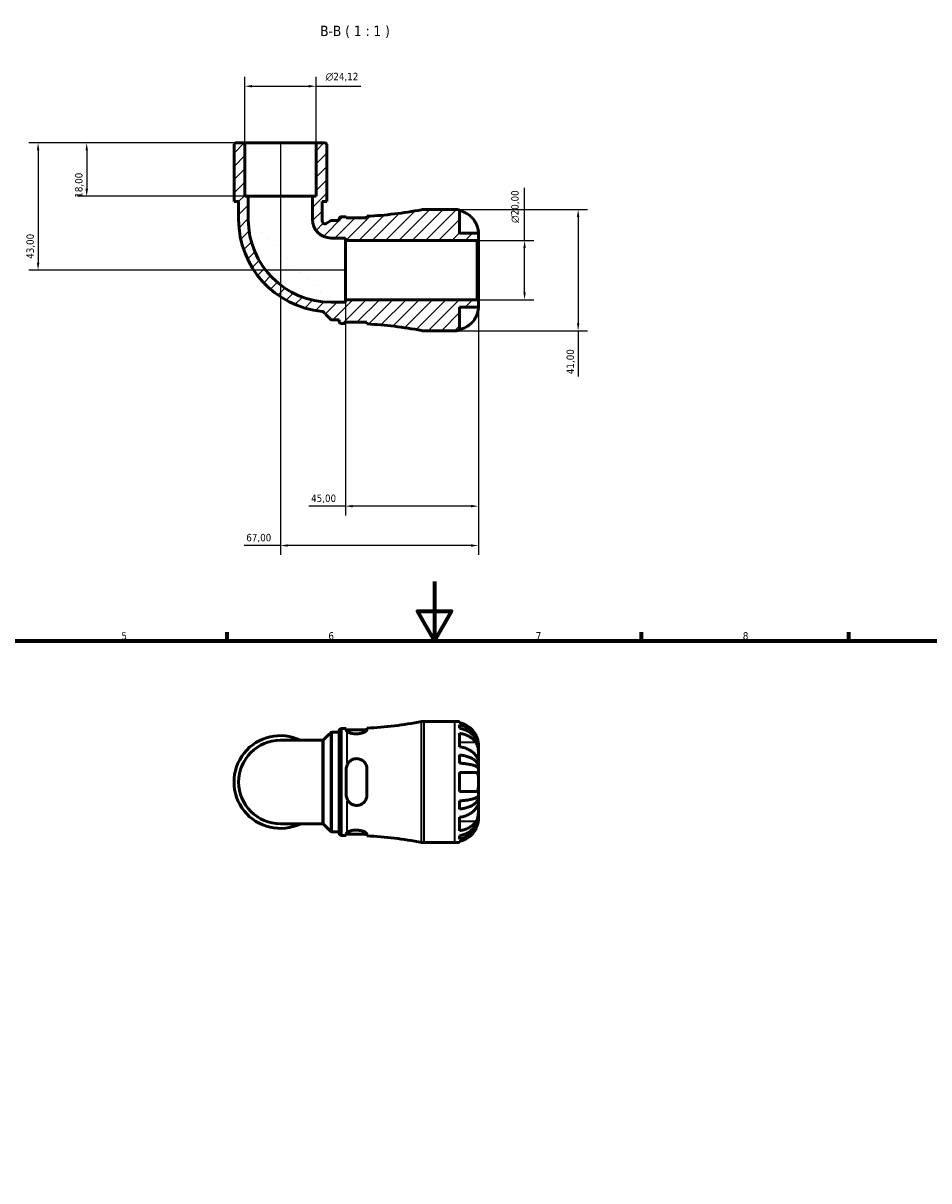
# Model space of a CAD drawing. Header units: millimetres. Extents: x 0 to 902, y 0 to 783.
# Tile 4 of 5: x 281 to 588, y 391 to 783. Entities that reach past the tile are written whole.
import ezdxf

# ---------------------------------------------------------------- set-up
doc = ezdxf.new("R2010")
doc.units = ezdxf.units.MM
for name, color, linetype, lineweight in [('Border (ISO)', 7, 'Continuous', 70), ('Dimension (ISO)', 7, 'Continuous', 25), ('Hatch (ISO)', 7, 'Continuous', 18), ('Symbol (ISO)', 7, 'Continuous', 25), ('Visible (ISO)', 7, 'Continuous', 50), ('Visible Narrow (ISO)', 7, 'Continuous', 35)]:
    doc.layers.add(name, color=color, linetype=linetype, lineweight=lineweight)
doc.styles.add('Label Text (ISO)', font='tahoma.ttf')
doc.styles.add('Note Text (ISO)', font='tahoma.ttf')
doc.dimstyles.new('Default (ISO)', dxfattribs={"dimtxt": 2.5, "dimasz": 2.5, "dimexe": 3.175, "dimexo": 0, "dimgap": 0.762, "dimtad": 1, "dimrnd": 1e-08, "dimzin": 0, "dimtxsty": 'Note Text (ISO)', "dimcen": 0.09, "dimdle": 10, "dimclrd": 256, "dimclre": 256, "dimclrt": 232, "dimazin": 0, "dimtfac": 1.40208, "dimtmove": 0, "dimatfit": 3, "dimfxl": 1, "dimtolj": 1, "dimtzin": 0, "dimlwd": -1, "dimlwe": -1, "dimarcsym": 0})

# ---------------------------------------------------------------- blocks, each defined once
blk = doc.blocks.new('Borders Default Border')
at = {"layer": 'Border (ISO)'}
for p, q in [((350.42, 574), (350.42, 576.9)), ((490.58, 574), (490.58, 576.9)), ((560.67, 574), (560.67, 576.9))]:
    blk.add_line(p, q, dxfattribs=at)
at = {"layer": 'Border (ISO)', "flags": 128}
for points in [[(420.5, 594), (420.5, 574), (414.73, 584), (426.27, 584), (420.5, 574)], [(20, 20), (20, 574), (821, 574), (821, 20), (20, 20)]]:
    blk.add_lwpolyline(points, dxfattribs=at)
at = {"layer": 'Border (ISO)', "color": 232, "true_color": 0xca0064, "char_height": 2.5, "attachment_point": 7, "style": 'Note Text (ISO)'}
for s, insert in [('5', (314.64, 574.35)), ('6', (384.66, 574.35)), ('7', (454.77, 574.4)), ('8', (524.81, 574.34))]:
    blk.add_mtext(s, dxfattribs=dict(at, insert=insert))
blk = doc.blocks.new('*D7')
at = {"layer": 'Defpoints', "color": 0, "transparency": 16777216}
for p in [(435, 709.3), (451, 709.3), (435, 689.3)]:
    blk.add_point(p, dxfattribs=at)
at = {"layer": 'Dimension (ISO)', "transparency": 16777216}
for p, q in [((451, 709.3), (451, 727.12)), ((435, 709.3), (454.17, 709.3)), ((451, 691.8), (451, 706.8)), ((435, 689.3), (454.17, 689.3))]:
    blk.add_line(p, q, dxfattribs=at)
for points in [[(450.58, 706.8), (451.41, 706.8), (451, 709.3)], [(450.58, 691.8), (451.41, 691.8), (451, 689.3)]]:
    blk.add_solid(points, dxfattribs=at)
at = {"layer": 'Dimension (ISO)', "color": 232, "true_color": 0xca0064, "transparency": 16777216, "insert": (446.47, 715.24), "char_height": 2.5, "attachment_point": 1, "rotation": 90, "style": 'Note Text (ISO)'}
blk.add_mtext('\\A1;\\fAIGDT|b0|i0;\\H2.5000;\\ln\\fTahoma|b0|i0;\\H2.5000;20,00', dxfattribs=at)
blk = doc.blocks.new('*D8')
at = {"layer": 'Defpoints', "color": 0, "transparency": 16777216}
for p in [(427.41, 719.8), (427.41, 678.8), (469.12, 678.8)]:
    blk.add_point(p, dxfattribs=at)
at = {"layer": 'Dimension (ISO)', "transparency": 16777216}
for p, q in [((427.41, 719.8), (472.3, 719.8)), ((469.12, 717.3), (469.12, 681.3)), ((427.41, 678.8), (472.3, 678.8)), ((469.12, 678.8), (469.12, 663.36))]:
    blk.add_line(p, q, dxfattribs=at)
for points in [[(468.71, 717.3), (469.54, 717.3), (469.12, 719.8)], [(468.71, 681.3), (469.54, 681.3), (469.12, 678.8)]]:
    blk.add_solid(points, dxfattribs=at)
at = {"layer": 'Dimension (ISO)', "color": 232, "true_color": 0xca0064, "transparency": 16777216, "insert": (465.19, 664.13), "char_height": 2.5, "attachment_point": 1, "rotation": 90, "style": 'Note Text (ISO)'}
blk.add_mtext('\\A1;41,00', dxfattribs=at)
blk = doc.blocks.new('*D9')
at = {"layer": 'Defpoints', "color": 0, "transparency": 16777216}
for p in [(356.35, 742.3), (302.91, 724.3), (357.55, 724.3)]:
    blk.add_point(p, dxfattribs=at)
at = {"layer": 'Dimension (ISO)', "transparency": 16777216}
for p, q in [((356.35, 742.3), (299.74, 742.3)), ((302.91, 739.8), (302.91, 726.8)), ((357.55, 724.3), (299.74, 724.3))]:
    blk.add_line(p, q, dxfattribs=at)
for points in [[(302.49, 739.8), (303.33, 739.8), (302.91, 742.3)], [(302.49, 726.8), (303.33, 726.8), (302.91, 724.3)]]:
    blk.add_solid(points, dxfattribs=at)
at = {"layer": 'Dimension (ISO)', "color": 232, "true_color": 0xca0064, "transparency": 16777216, "insert": (298.97, 723.78), "char_height": 2.5, "attachment_point": 1, "rotation": 90, "style": 'Note Text (ISO)'}
blk.add_mtext('\\A1;18,00', dxfattribs=at)
blk = doc.blocks.new('*D10')
at = {"layer": 'Defpoints', "color": 0, "transparency": 16777216}
for p in [(356.35, 742.3), (286.46, 699.3), (390.41, 699.3)]:
    blk.add_point(p, dxfattribs=at)
at = {"layer": 'Dimension (ISO)', "transparency": 16777216}
for p, q in [((356.35, 742.3), (283.28, 742.3)), ((286.46, 739.8), (286.46, 701.8)), ((390.41, 699.3), (283.28, 699.3))]:
    blk.add_line(p, q, dxfattribs=at)
for points in [[(286.04, 739.8), (286.88, 739.8), (286.46, 742.3)], [(286.04, 701.8), (286.88, 701.8), (286.46, 699.3)]]:
    blk.add_solid(points, dxfattribs=at)
at = {"layer": 'Dimension (ISO)', "color": 232, "true_color": 0xca0064, "transparency": 16777216, "insert": (282.52, 703.13), "char_height": 2.5, "attachment_point": 1, "rotation": 90, "style": 'Note Text (ISO)'}
blk.add_mtext('\\A1;43,00', dxfattribs=at)
blk = doc.blocks.new('*D11')
at = {"layer": 'Defpoints', "color": 0, "transparency": 16777216}
for p in [(380.46, 761.48), (356.35, 742.3), (380.46, 742.3)]:
    blk.add_point(p, dxfattribs=at)
at = {"layer": 'Dimension (ISO)', "transparency": 16777216}
for p, q in [((356.35, 742.3), (356.35, 764.65)), ((380.46, 742.3), (380.46, 764.65)), ((358.85, 761.48), (377.96, 761.48)), ((380.46, 761.48), (395.59, 761.48))]:
    blk.add_line(p, q, dxfattribs=at)
for points in [[(358.85, 761.9), (358.85, 761.06), (356.35, 761.48)], [(377.96, 761.9), (377.96, 761.06), (380.46, 761.48)]]:
    blk.add_solid(points, dxfattribs=at)
at = {"layer": 'Dimension (ISO)', "color": 232, "true_color": 0xca0064, "transparency": 16777216, "insert": (383.73, 766), "char_height": 2.5, "attachment_point": 1, "style": 'Note Text (ISO)'}
blk.add_mtext('\\A1;\\fAIGDT|b0|i0;\\H2.5000;\\ln\\fTahoma|b0|i0;\\H2.5000;24,12', dxfattribs=at)
blk = doc.blocks.new('*D12')
at = {"layer": 'Defpoints', "color": 0, "transparency": 16777216}
for p in [(435.41, 688.89), (390.41, 688.45), (390.41, 619.5)]:
    blk.add_point(p, dxfattribs=at)
at = {"layer": 'Dimension (ISO)', "transparency": 16777216}
for p, q in [((435.41, 688.89), (435.41, 616.33)), ((390.41, 688.45), (390.41, 616.33)), ((390.41, 619.5), (378.04, 619.5)), ((432.91, 619.5), (392.91, 619.5))]:
    blk.add_line(p, q, dxfattribs=at)
for points in [[(392.91, 619.92), (392.91, 619.08), (390.41, 619.5)], [(432.91, 619.92), (432.91, 619.08), (435.41, 619.5)]]:
    blk.add_solid(points, dxfattribs=at)
at = {"layer": 'Dimension (ISO)', "color": 232, "true_color": 0xca0064, "transparency": 16777216, "insert": (378.8, 623.43), "char_height": 2.5, "attachment_point": 1, "style": 'Note Text (ISO)'}
blk.add_mtext('\\A1;45,00', dxfattribs=at)
blk = doc.blocks.new('*D13')
at = {"layer": 'Defpoints', "color": 0, "transparency": 16777216}
for p in [(368.41, 742.3), (435.41, 688.89), (368.41, 606.19)]:
    blk.add_point(p, dxfattribs=at)
at = {"layer": 'Dimension (ISO)', "transparency": 16777216}
for p, q in [((368.41, 742.3), (368.41, 603.02)), ((435.41, 688.89), (435.41, 603.02)), ((368.41, 606.19), (356.11, 606.19)), ((432.91, 606.19), (370.91, 606.19))]:
    blk.add_line(p, q, dxfattribs=at)
for points in [[(370.91, 606.61), (370.91, 605.78), (368.41, 606.19)], [(432.91, 606.61), (432.91, 605.78), (435.41, 606.19)]]:
    blk.add_solid(points, dxfattribs=at)
at = {"layer": 'Dimension (ISO)', "color": 232, "true_color": 0xca0064, "transparency": 16777216, "insert": (356.88, 610.13), "char_height": 2.5, "attachment_point": 1, "style": 'Note Text (ISO)'}
blk.add_mtext('\\A1;67,00', dxfattribs=at)

msp = doc.modelspace()

# ---------------------------------------------------------------- hatches: boundary and pattern name
at = {"layer": 'Hatch (ISO)'}
h = msp.add_hatch(dxfattribs=at)
h.set_pattern_fill('ANSI31', color=256, scale=25.4, style=0)
h.set_pattern_definition([(45, (0, 0), (-2.245064, 2.245064), [])])
edge = h.paths.add_edge_path()
edge.add_line((390.699, 681.658), (397.699, 681.658))
edge.add_line((397.699, 681.658), (397.699, 681.088))
edge.add_ellipse((390.949, 547.283), major_axis=(6.75, 133.806), ratio=1, start_angle=352.05629, end_angle=360, ccw=False)
edge.add_ellipse((416.897, 682.898), major_axis=(-0.77, -4.027), ratio=1, start_angle=0, end_angle=10.83162)
edge.add_line((416.897, 678.798), (427.405, 678.798))
edge.add_ellipse((427.405, 686.798), major_axis=(0, -8), ratio=1, start_angle=0, end_angle=11.53696)
edge.add_line((429.005, 678.96), (429.005, 686.798))
edge.add_line((429.005, 686.798), (435.405, 686.798))
edge.add_line((435.405, 686.798), (435.405, 688.888))
edge.add_line((435.405, 688.888), (434.995, 689.298))
edge.add_line((434.995, 689.298), (390.405, 689.298))
edge.add_line((390.405, 689.298), (390.405, 688.446))
edge.add_line((390.405, 688.446), (385.549, 688.446))
edge.add_ellipse((385.549, 716.442), major_axis=(0, -27.997), ratio=1, start_angle=270, end_angle=360, ccw=False)
edge.add_line((357.553, 716.442), (357.553, 724.298))
edge.add_line((357.553, 724.298), (356.347, 724.298))
edge.add_line((356.347, 724.298), (356.347, 742.298))
edge.add_line((356.347, 742.298), (353.139, 742.298))
edge.add_line((353.139, 742.298), (352.729, 741.888))
edge.add_line((352.729, 741.888), (352.729, 722.498))
edge.add_line((352.729, 722.498), (354.297, 722.498))
edge.add_line((354.297, 722.498), (354.297, 716.442))
edge.add_ellipse((385.549, 716.442), major_axis=(-31.252, 0), ratio=1, start_angle=0, end_angle=84.49072)
edge.add_spline(control_points=[(382.549, 685.334), (382.646, 685.325), (382.74, 685.298), (382.916, 685.213), (382.995, 685.156), (383.062, 685.085)], knot_values=[-0.0584436, -0.0584436, -0.0584436, -0.0584436, -0.0292218, -0.0292218, 0, 0, 0, 0], degree=3, periodic=0)
edge.add_line((383.062, 685.085), (385.307, 682.741))
edge.add_spline(control_points=[(385.307, 682.741), (385.347, 682.7), (385.39, 682.663), (385.485, 682.599), (385.535, 682.571), (385.687, 682.509), (385.793, 682.488), (385.899, 682.488)], knot_values=[-0.0663069, -0.0663069, -0.0663069, -0.0663069, -0.0491699, -0.0491699, -0.0320328, -0.0320328, 0, 0, 0, 0], degree=3, periodic=0)
edge.add_line((385.899, 682.488), (388.249, 682.488))
edge.add_line((388.249, 682.488), (388.249, 682.078))
edge.add_ellipse((389.069, 682.078), major_axis=(-0.82, 0), ratio=1, start_angle=0, end_angle=90)
edge.add_line((389.069, 681.258), (390.699, 681.258))
edge.add_line((390.699, 681.258), (390.699, 681.658))
edge = h.paths.add_edge_path()
edge.add_line((397.699, 716.938), (390.699, 716.938))
edge.add_line((390.699, 716.938), (390.699, 717.338))
edge.add_line((390.699, 717.338), (389.069, 717.338))
edge.add_ellipse((389.069, 716.518), major_axis=(0, 0.82), ratio=1, start_angle=0, end_angle=90)
edge.add_line((388.249, 716.518), (388.249, 716.108))
edge.add_line((388.249, 716.108), (385.783, 716.108))
edge.add_ellipse((385.783, 715.288), major_axis=(0, 0.82), ratio=1, start_angle=0, end_angle=31.7888)
edge.add_line((385.351, 715.985), (383.872, 715.069))
edge.add_ellipse((383.44, 715.766), major_axis=(0.432, -0.697), ratio=1, start_angle=255.99706, end_angle=360, ccw=False)
edge.add_ellipse((385.549, 716.442), major_axis=(-2.89, -0.927), ratio=1, start_angle=342.21414, end_angle=360, ccw=False)
edge.add_line((382.514, 716.442), (382.514, 722.498))
edge.add_line((382.514, 722.498), (384.081, 722.498))
edge.add_line((384.081, 722.498), (384.081, 741.888))
edge.add_line((384.081, 741.888), (383.671, 742.298))
edge.add_line((383.671, 742.298), (380.464, 742.298))
edge.add_line((380.464, 742.298), (380.464, 724.298))
edge.add_line((380.464, 724.298), (379.258, 724.298))
edge.add_line((379.258, 724.298), (379.258, 716.442))
edge.add_ellipse((385.549, 716.442), major_axis=(-6.291, 0), ratio=1, start_angle=0, end_angle=90)
edge.add_line((385.549, 710.151), (390.405, 710.151))
edge.add_line((390.405, 710.151), (390.405, 709.298))
edge.add_line((390.405, 709.298), (434.995, 709.298))
edge.add_line((434.995, 709.298), (435.405, 709.708))
edge.add_line((435.405, 709.708), (435.405, 711.798))
edge.add_line((435.405, 711.798), (429.005, 711.798))
edge.add_line((429.005, 711.798), (429.005, 719.637))
edge.add_ellipse((427.405, 711.798), major_axis=(1.6, 7.838), ratio=1, start_angle=0, end_angle=11.53696)
edge.add_line((427.405, 719.798), (416.897, 719.798))
edge.add_ellipse((416.897, 715.698), major_axis=(0, 4.1), ratio=1, start_angle=0, end_angle=10.83162)
edge.add_ellipse((390.949, 851.314), major_axis=(25.177, -131.589), ratio=1, start_angle=352.05629, end_angle=360, ccw=False)
edge.add_line((397.699, 717.508), (397.699, 716.938))

# ---------------------------------------------------------------- linework, layer by layer
at = {"layer": 'Visible (ISO)'}
for p, q in [((353.139, 742.298), (352.729, 741.888)), ((352.729, 741.888), (352.729, 722.498)), ((356.347, 742.298), (353.139, 742.298)), ((356.347, 724.298), (356.347, 742.298)), ((380.464, 742.298), (356.347, 742.298)), ((383.671, 742.298), (380.464, 742.298)), ((380.464, 742.298), (380.464, 724.298)), ((384.081, 741.888), (383.671, 742.298)), ((384.081, 722.498), (384.081, 741.888)), ((357.553, 724.298), (356.347, 724.298)), ((357.553, 716.442), (357.553, 724.298)), ((379.258, 724.298), (357.553, 724.298)), ((380.464, 724.298), (379.258, 724.298)), ((379.258, 724.298), (379.258, 716.442)), ((352.729, 722.498), (354.297, 722.498)), ((354.297, 722.498), (354.297, 716.442)), ((382.514, 716.442), (382.514, 722.498)), ((382.514, 722.498), (384.081, 722.498)), ((388.249, 716.518), (388.249, 716.108)), ((390.699, 717.338), (389.069, 717.338)), ((390.699, 716.938), (390.699, 717.338)), ((397.699, 716.938), (390.699, 716.938)), ((397.699, 717.508), (397.699, 716.938)), ((427.405, 719.798), (416.897, 719.798)), ((429.005, 711.798), (429.005, 719.637)), ((385.351, 715.985), (383.872, 715.069)), ((388.249, 716.108), (385.783, 716.108)), ((385.549, 710.151), (390.405, 710.151)), ((390.405, 710.151), (390.405, 709.298)), ((390.405, 709.298), (434.995, 709.298)), ((390.405, 689.298), (390.405, 709.298)), ((435.405, 711.798), (429.005, 711.798)), ((434.995, 709.298), (435.405, 709.708)), ((434.995, 709.298), (434.995, 689.298)), ((435.405, 709.708), (435.405, 711.798)), ((435.405, 688.888), (435.405, 709.708)), ((434.995, 689.298), (390.405, 689.298)), ((390.405, 689.298), (390.405, 688.446)), ((435.405, 688.888), (434.995, 689.298)), ((435.405, 686.798), (435.405, 688.888)), ((390.405, 688.446), (385.549, 688.446)), ((429.005, 678.96), (429.005, 686.798)), ((429.005, 686.798), (435.405, 686.798)), ((385.899, 682.488), (388.249, 682.488)), ((388.249, 682.488), (388.249, 682.078)), ((389.069, 681.258), (390.699, 681.258)), ((390.699, 681.658), (397.699, 681.658)), ((390.699, 681.258), (390.699, 681.658)), ((397.699, 681.658), (397.699, 681.088)), ((416.897, 678.798), (427.405, 678.798)), ((389.069, 544.278), (390.699, 544.278)), ((390.699, 544.278), (390.699, 543.733)), ((397.699, 543.909), (397.699, 544.448)), ((416.897, 546.738), (427.405, 546.738)), ((429.005, 546.576), (429.005, 546.323)), ((429.005, 545.549), (429.005, 544.405)), ((382.508, 540.346), (368.405, 540.346)), ((385.889, 543.048), (388.249, 543.048)), ((388.249, 509.018), (388.249, 543.458)), ((390.699, 543.878), (397.697, 543.878)), ((429.005, 542.703), (429.005, 538.178)), ((435.405, 537.934), (435.397, 537.934)), ((435.405, 537.934), (435.405, 538.738)), ((435.405, 537.627), (435.405, 537.934)), ((435.405, 535.077), (435.405, 537.627)), ((429.005, 535.381), (429.005, 532.619)), ((435.405, 531.389), (435.405, 535.077)), ((390.699, 530.638), (390.699, 521.838)), ((397.699, 521.838), (397.699, 530.638)), ((429.005, 529.438), (429.005, 523.038)), ((435.405, 531.389), (434.846, 531.389)), ((435.405, 530.65), (435.405, 531.389)), ((435.405, 526.238), (435.405, 530.65)), ((435.405, 521.826), (435.405, 526.238)), ((435.405, 521.087), (434.846, 521.087)), ((435.405, 521.087), (435.405, 521.826)), ((435.405, 517.399), (435.405, 521.087)), ((429.005, 519.857), (429.005, 517.095)), ((435.405, 514.848), (435.405, 517.399)), ((429.005, 514.298), (429.005, 509.773)), ((435.405, 514.542), (435.397, 514.542)), ((435.405, 514.542), (435.405, 514.848)), ((435.405, 513.738), (435.405, 514.542)), ((368.405, 512.13), (382.508, 512.13)), ((385.889, 509.428), (388.249, 509.428)), ((389.069, 508.198), (390.699, 508.198)), ((390.699, 508.743), (390.699, 508.198)), ((390.699, 508.598), (397.697, 508.598)), ((397.699, 508.028), (397.699, 508.567)), ((416.897, 505.738), (427.405, 505.738)), ((429.005, 508.071), (429.005, 506.927)), ((429.005, 506.153), (429.005, 505.9))]:
    msp.add_line(p, q, dxfattribs=at)
for centre, radius, start, end in [((385.549, 716.442), 31.252, 180, 264.49072), ((385.549, 716.442), 27.997, 180, 270), ((385.549, 716.442), 6.291, 180, 270), ((385.549, 716.442), 3.036, 180, 197.78586), ((389.069, 716.518), 0.82, 90, 180), ((390.949, 851.314), 133.976, 272.88791, 280.83162), ((416.897, 715.698), 4.1, 90, 100.83162), ((427.405, 711.798), 8, 78.46304, 90), ((383.44, 715.766), 0.82, 197.78586, 301.7888), ((385.783, 715.288), 0.82, 90, 121.7888), ((389.069, 682.078), 0.82, 180, 270), ((390.949, 547.283), 133.976, 79.16838, 87.11209), ((416.897, 682.898), 4.1, 259.16838, 270), ((427.405, 686.798), 8, 270, 281.53696), ((389.069, 543.458), 0.82, 90, 180), ((390.949, 678.254), 133.976, 272.88791, 280.83162), ((416.897, 542.638), 4.1, 90, 100.83162), ((427.405, 538.738), 8, 78.46304, 90), ((368.405, 526.238), 15.676, 64.15807, 295.84193), ((368.405, 526.238), 14.108, 90, 270), ((389.069, 509.018), 0.82, 180, 270), ((390.949, 374.222), 133.976, 79.16838, 87.11209), ((416.897, 509.838), 4.1, 259.16838, 270), ((427.405, 513.738), 8, 270, 281.53696)]:
    msp.add_arc(centre, radius, start, end, dxfattribs=at)
for points in [[(397.697, 716.938), (397.699, 716.949), (397.699, 716.959), (397.699, 716.969)], [(397.699, 681.628), (397.699, 681.638), (397.699, 681.648), (397.697, 681.658)], [(383.088, 540.586), (383.828, 541.326), (384.569, 542.067), (385.309, 542.808)], [(390.949, 543.354), (390.782, 543.493), (390.699, 543.625), (390.699, 543.733)], [(390.699, 530.638), (390.699, 531.067), (390.782, 531.519), (390.949, 531.937)], [(390.949, 520.539), (390.782, 520.957), (390.699, 521.409), (390.699, 521.838)], [(385.309, 509.668), (384.569, 510.409), (383.828, 511.15), (383.088, 511.89)], [(390.699, 508.743), (390.699, 508.851), (390.782, 508.983), (390.949, 509.122)]]:
    msp.add_open_spline(points, degree=3, dxfattribs=at)
for points, knots in [([(429.005, 719.383), (429.513, 719.278), (430.009, 719.121), (430.904, 718.748), (431.383, 718.495), (432.277, 717.893), (432.691, 717.545), (433.392, 716.839), (433.741, 716.416), (434.248, 715.65), (434.432, 715.323), (434.588, 714.998)], [0.1517835, 0.1517835, 0.1517835, 0.1517835, 0.29453183, 0.29453183, 0.44272575, 0.44272575, 0.59091966, 0.59091966, 0.74090906, 0.74090906, 0.84386421, 0.84386421, 0.84386421, 0.84386421]), ([(434.588, 714.998), (434.604, 714.965), (434.62, 714.931), (434.72, 714.717), (434.799, 714.534), (434.93, 714.199), (434.985, 714.047), (435.093, 713.724), (435.143, 713.555), (435.255, 713.127), (435.303, 712.882), (435.377, 712.404), (435.392, 712.193), (435.407, 711.882), (435.405, 711.798), (435.405, 711.798)], [-0.51941856, -0.51941856, -0.51941856, -0.51941856, -0.50814121, -0.50814121, -0.44746114, -0.44746114, -0.39689748, -0.39689748, -0.33842903, -0.33842903, -0.24344262, -0.24344262, -0.12683785, -0.12683785, 0, 0, 0, 0]), ([(382.549, 685.334), (382.646, 685.325), (382.74, 685.298), (382.916, 685.213), (382.995, 685.156), (383.062, 685.085)], [-0.058443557, -0.058443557, -0.058443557, -0.058443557, -0.029221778, -0.029221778, 0, 0, 0, 0]), ([(383.062, 685.085), (383.441, 684.689), (383.821, 684.293), (384.569, 683.512), (384.938, 683.127), (385.307, 682.741)], [-0.35956418, -0.35956418, -0.35956418, -0.35956418, -0.19511339, -0.19511339, -0.03500861, -0.03500861, -0.03500861, -0.03500861]), ([(435.405, 686.798), (435.405, 686.798), (435.407, 686.722), (435.395, 686.446), (435.383, 686.268), (435.325, 685.836), (435.281, 685.592), (435.169, 685.135), (435.114, 684.939), (434.983, 684.54), (434.91, 684.34), (434.754, 683.958), (434.674, 683.777), (434.588, 683.598)], [-2.21111993, -2.21111993, -2.21111993, -2.21111993, -2.0898399, -2.0898399, -1.98614814, -1.98614814, -1.88775858, -1.88775858, -1.81973063, -1.81973063, -1.75376732, -1.75376732, -1.69399568, -1.69399568, -1.69399568, -1.69399568]), ([(385.307, 682.741), (385.347, 682.7), (385.39, 682.663), (385.485, 682.599), (385.535, 682.571), (385.687, 682.509), (385.793, 682.488), (385.899, 682.488)], [-0.066306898, -0.066306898, -0.066306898, -0.066306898, -0.049169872, -0.049169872, -0.032032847, -0.032032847, 0, 0, 0, 0]), ([(434.588, 683.598), (434.432, 683.274), (434.248, 682.947), (433.741, 682.18), (433.392, 681.758), (432.691, 681.052), (432.277, 680.703), (431.383, 680.102), (430.904, 679.849), (430.009, 679.476), (429.513, 679.318), (429.005, 679.213)], [4.03217579, 4.03217579, 4.03217579, 4.03217579, 4.13513094, 4.13513094, 4.28512034, 4.28512034, 4.43331426, 4.43331426, 4.58150818, 4.58150818, 4.72425651, 4.72425651, 4.72425651, 4.72425651]), ([(434.588, 541.938), (434.432, 542.262), (434.248, 542.589), (433.741, 543.356), (433.392, 543.779), (432.691, 544.484), (432.277, 544.833), (431.383, 545.435), (430.904, 545.688), (430.009, 546.061), (429.513, 546.218), (429.005, 546.323)], [4.03217579, 4.03217579, 4.03217579, 4.03217579, 4.13513094, 4.13513094, 4.28512034, 4.28512034, 4.43331426, 4.43331426, 4.58150818, 4.58150818, 4.72425651, 4.72425651, 4.72425651, 4.72425651]), ([(429.005, 545.549), (429.518, 545.448), (430.02, 545.295), (430.92, 544.934), (431.399, 544.69), (432.294, 544.11), (432.709, 543.774), (433.408, 543.097), (433.755, 542.693), (434.354, 541.824), (434.605, 541.359), (434.984, 540.472), (435.146, 539.968), (435.357, 538.94), (435.405, 538.415), (435.405, 537.934)], [0.1517731, 0.1517731, 0.1517731, 0.1517731, 0.2959053, 0.2959053, 0.44402, 0.44402, 0.5921347, 0.5921347, 0.7405595, 0.7405595, 0.8889844, 0.8889844, 1.0379976, 1.0379976, 1.1870108, 1.1870108, 1.1870108, 1.1870108]), ([(435.405, 537.627), (435.405, 538.055), (435.357, 538.523), (435.146, 539.438), (434.984, 539.887), (434.605, 540.676), (434.354, 541.09), (433.755, 541.864), (433.408, 542.223), (432.709, 542.825), (432.294, 543.125), (431.399, 543.64), (430.92, 543.857), (430.02, 544.179), (429.518, 544.315), (429.005, 544.405)], [3.5727317, 3.5727317, 3.5727317, 3.5727317, 3.721745, 3.721745, 3.8707582, 3.8707582, 4.019183, 4.019183, 4.1676079, 4.1676079, 4.3157226, 4.3157226, 4.4638373, 4.4638373, 4.6079695, 4.6079695, 4.6079695, 4.6079695]), ([(382.508, 540.346), (382.562, 540.346), (382.617, 540.352), (382.719, 540.372), (382.767, 540.387), (382.855, 540.422), (382.894, 540.442), (382.963, 540.483), (382.993, 540.504), (383.046, 540.546), (383.068, 540.567), (383.088, 540.586)], [-1.549502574, -1.549502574, -1.549502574, -1.549502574, -1.5484859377, -1.5484859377, -1.5474693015, -1.5474693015, -1.5464526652, -1.5464526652, -1.545436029, -1.545436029, -1.5444193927, -1.5444193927, -1.5444193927, -1.5444193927]), ([(385.309, 542.808), (385.328, 542.827), (385.351, 542.847), (385.402, 542.889), (385.432, 542.91), (385.501, 542.952), (385.54, 542.972), (385.628, 543.007), (385.676, 543.022), (385.78, 543.042), (385.834, 543.048), (385.889, 543.048)], [3.1404494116, 3.1404494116, 3.1404494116, 3.1404494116, 3.1406823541, 3.1406823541, 3.1409152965, 3.1409152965, 3.1411482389, 3.1411482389, 3.1413811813, 3.1413811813, 3.1416141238, 3.1416141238, 3.1416141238, 3.1416141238]), ([(397.699, 543.909), (397.699, 543.857), (397.681, 543.801), (397.566, 543.611), (397.404, 543.464), (396.928, 543.16), (396.611, 543.005), (395.898, 542.753), (395.519, 542.652), (394.719, 542.522), (394.312, 542.492), (393.513, 542.505), (393.132, 542.546), (392.384, 542.689), (392.031, 542.795), (391.392, 543.053), (391.126, 543.207), (390.949, 543.354)], [-1.0006305, -1.0006305, -1.0006305, -1.0006305, -0.9365003, -0.9365003, -0.7964124, -0.7964124, -0.6514774, -0.6514774, -0.5225707, -0.5225707, -0.3996171, -0.3996171, -0.2813393, -0.2813393, -0.1498285, -0.1498285, -0.000038, -0.000038, -0.000038, -0.000038]), ([(429.005, 542.703), (429.513, 542.629), (430.009, 542.517), (430.904, 542.254), (431.383, 542.075), (432.277, 541.649), (432.691, 541.403), (433.392, 540.904), (433.741, 540.605), (434.248, 540.063), (434.432, 539.832), (434.588, 539.602)], [0.1517835, 0.1517835, 0.1517835, 0.1517835, 0.29453183, 0.29453183, 0.44272575, 0.44272575, 0.59091966, 0.59091966, 0.74090906, 0.74090906, 0.84386421, 0.84386421, 0.84386421, 0.84386421]), ([(435.405, 538.738), (435.405, 538.738), (435.407, 538.815), (435.395, 539.091), (435.383, 539.269), (435.325, 539.7), (435.281, 539.945), (435.169, 540.402), (435.114, 540.598), (434.983, 540.996), (434.91, 541.196), (434.754, 541.578), (434.674, 541.759), (434.588, 541.938)], [-2.21111993, -2.21111993, -2.21111993, -2.21111993, -2.0898399, -2.0898399, -1.98614814, -1.98614814, -1.88775858, -1.88775858, -1.81973063, -1.81973063, -1.75376732, -1.75376732, -1.69399568, -1.69399568, -1.69399568, -1.69399568]), ([(434.588, 535.077), (434.432, 535.306), (434.248, 535.537), (433.741, 536.08), (433.392, 536.378), (432.691, 536.877), (432.277, 537.124), (431.383, 537.549), (430.904, 537.728), (430.009, 537.992), (429.513, 538.103), (429.005, 538.178)], [4.03217579, 4.03217579, 4.03217579, 4.03217579, 4.13513094, 4.13513094, 4.28512034, 4.28512034, 4.43331426, 4.43331426, 4.58150818, 4.58150818, 4.72425651, 4.72425651, 4.72425651, 4.72425651]), ([(434.588, 539.602), (434.655, 539.503), (434.72, 539.396), (434.866, 539.118), (434.944, 538.941), (435.079, 538.565), (435.136, 538.369), (435.25, 537.884), (435.297, 537.594), (435.375, 536.896), (435.392, 536.495), (435.407, 535.73), (435.405, 535.376), (435.405, 535.077)], [-0.51605321, -0.51605321, -0.51605321, -0.51605321, -0.46927389, -0.46927389, -0.40272959, -0.40272959, -0.33754407, -0.33754407, -0.24860938, -0.24860938, -0.12674173, -0.12674173, 0, 0, 0, 0]), ([(390.949, 531.937), (391.092, 532.293), (391.291, 532.624), (391.804, 533.222), (392.121, 533.484), (392.832, 533.885), (393.218, 534.023), (394.038, 534.159), (394.459, 534.153), (395.28, 533.993), (395.667, 533.841), (396.429, 533.379), (396.781, 533.048), (397.323, 532.284), (397.514, 531.854), (397.671, 531.149), (397.699, 530.894), (397.699, 530.638)], [-1.0590367, -1.0590367, -1.0590367, -1.0590367, -0.9385981, -0.9385981, -0.8119586, -0.8119586, -0.6880442, -0.6880442, -0.5616521, -0.5616521, -0.4347623, -0.4347623, -0.2847153, -0.2847153, -0.1380796, -0.1380796, -0.0584762, -0.0584762, -0.0584762, -0.0584762]), ([(429.005, 535.381), (429.518, 535.328), (430.02, 535.248), (430.92, 535.058), (431.399, 534.931), (432.294, 534.627), (432.709, 534.45), (433.408, 534.095), (433.755, 533.884), (434.354, 533.428), (434.605, 533.184), (434.984, 532.719), (435.146, 532.455), (435.357, 531.916), (435.405, 531.641), (435.405, 531.389)], [0.1517731, 0.1517731, 0.1517731, 0.1517731, 0.2959053, 0.2959053, 0.44402, 0.44402, 0.5921347, 0.5921347, 0.7405595, 0.7405595, 0.8889844, 0.8889844, 1.0379976, 1.0379976, 1.1870108, 1.1870108, 1.1870108, 1.1870108]), ([(435.405, 530.65), (435.405, 530.774), (435.357, 530.91), (435.146, 531.176), (434.984, 531.306), (434.605, 531.535), (434.354, 531.656), (433.755, 531.881), (433.408, 531.985), (432.709, 532.16), (432.294, 532.247), (431.399, 532.397), (430.92, 532.46), (430.02, 532.553), (429.518, 532.593), (429.005, 532.619)], [3.5727317, 3.5727317, 3.5727317, 3.5727317, 3.721745, 3.721745, 3.8707582, 3.8707582, 4.019183, 4.019183, 4.1676079, 4.1676079, 4.3157226, 4.3157226, 4.4638373, 4.4638373, 4.6079695, 4.6079695, 4.6079695, 4.6079695]), ([(435.405, 535.077), (435.405, 534.929), (435.405, 534.796), (435.404, 534.556), (435.403, 534.452), (435.392, 534.242), (435.378, 534.167), (435.316, 534.126), (435.271, 534.154), (435.159, 534.275), (435.103, 534.345), (434.972, 534.521), (434.899, 534.625), (434.746, 534.845), (434.669, 534.957), (434.588, 535.077)], [0, 0, 0, 0, 0.0626039, 0.0626039, 0.12946018, 0.12946018, 0.23227607, 0.23227607, 0.32766079, 0.32766079, 0.39439512, 0.39439512, 0.45981717, 0.45981717, 0.51643089, 0.51643089, 0.51643089, 0.51643089]), ([(429.005, 529.438), (429.513, 529.438), (430.009, 529.438), (430.904, 529.438), (431.383, 529.438), (432.277, 529.438), (432.691, 529.438), (433.392, 529.438), (433.741, 529.438), (434.248, 529.438), (434.432, 529.438), (434.588, 529.438)], [0.1517835, 0.1517835, 0.1517835, 0.1517835, 0.29453183, 0.29453183, 0.44272575, 0.44272575, 0.59091966, 0.59091966, 0.74090906, 0.74090906, 0.84386421, 0.84386421, 0.84386421, 0.84386421]), ([(434.588, 529.438), (434.653, 529.438), (434.715, 529.429), (434.862, 529.385), (434.941, 529.337), (435.078, 529.201), (435.136, 529.114), (435.25, 528.862), (435.297, 528.683), (435.375, 528.184), (435.392, 527.843), (435.407, 527.078), (435.405, 526.66), (435.405, 526.238)], [-0.5159245, -0.5159245, -0.5159245, -0.5159245, -0.47074715, -0.47074715, -0.40311077, -0.40311077, -0.33740557, -0.33740557, -0.24866964, -0.24866964, -0.12673966, -0.12673966, 0, 0, 0, 0]), ([(435.405, 526.238), (435.405, 525.834), (435.407, 525.433), (435.395, 524.738), (435.383, 524.44), (435.325, 523.928), (435.281, 523.714), (435.169, 523.422), (435.114, 523.324), (434.983, 523.173), (434.91, 523.119), (434.754, 523.053), (434.674, 523.038), (434.588, 523.038)], [-2.21111993, -2.21111993, -2.21111993, -2.21111993, -2.0898399, -2.0898399, -1.98614814, -1.98614814, -1.88775858, -1.88775858, -1.81973063, -1.81973063, -1.75376732, -1.75376732, -1.69399568, -1.69399568, -1.69399568, -1.69399568]), ([(397.699, 521.838), (397.699, 521.631), (397.681, 521.426), (397.566, 520.782), (397.404, 520.363), (396.928, 519.599), (396.611, 519.26), (395.898, 518.75), (395.519, 518.569), (394.719, 518.353), (394.312, 518.316), (393.513, 518.384), (393.132, 518.482), (392.384, 518.814), (392.031, 519.058), (391.392, 519.693), (391.126, 520.096), (390.949, 520.539)], [-1.0006305, -1.0006305, -1.0006305, -1.0006305, -0.9365003, -0.9365003, -0.7964124, -0.7964124, -0.6514774, -0.6514774, -0.5225707, -0.5225707, -0.3996171, -0.3996171, -0.2813393, -0.2813393, -0.1498285, -0.1498285, -0.000038, -0.000038, -0.000038, -0.000038]), ([(434.588, 523.038), (434.432, 523.038), (434.248, 523.038), (433.741, 523.038), (433.392, 523.038), (432.691, 523.038), (432.277, 523.038), (431.383, 523.038), (430.904, 523.038), (430.009, 523.038), (429.513, 523.038), (429.005, 523.038)], [4.03217579, 4.03217579, 4.03217579, 4.03217579, 4.13513094, 4.13513094, 4.28512034, 4.28512034, 4.43331426, 4.43331426, 4.58150818, 4.58150818, 4.72425651, 4.72425651, 4.72425651, 4.72425651]), ([(429.005, 519.857), (429.518, 519.883), (430.02, 519.923), (430.92, 520.016), (431.399, 520.079), (432.294, 520.229), (432.709, 520.316), (433.408, 520.491), (433.755, 520.595), (434.354, 520.82), (434.605, 520.941), (434.984, 521.17), (435.146, 521.3), (435.357, 521.566), (435.405, 521.702), (435.405, 521.826)], [0.1517731, 0.1517731, 0.1517731, 0.1517731, 0.2959053, 0.2959053, 0.44402, 0.44402, 0.5921347, 0.5921347, 0.7405595, 0.7405595, 0.8889844, 0.8889844, 1.0379976, 1.0379976, 1.1870108, 1.1870108, 1.1870108, 1.1870108]), ([(435.405, 521.087), (435.405, 520.835), (435.357, 520.56), (435.146, 520.021), (434.984, 519.757), (434.605, 519.292), (434.354, 519.048), (433.755, 518.592), (433.408, 518.38), (432.709, 518.025), (432.294, 517.849), (431.399, 517.545), (430.92, 517.418), (430.02, 517.228), (429.518, 517.148), (429.005, 517.095)], [3.5727317, 3.5727317, 3.5727317, 3.5727317, 3.721745, 3.721745, 3.8707582, 3.8707582, 4.019183, 4.019183, 4.1676079, 4.1676079, 4.3157226, 4.3157226, 4.4638373, 4.4638373, 4.6079695, 4.6079695, 4.6079695, 4.6079695]), ([(429.005, 514.298), (429.513, 514.373), (430.009, 514.484), (430.904, 514.748), (431.383, 514.927), (432.277, 515.352), (432.691, 515.599), (433.392, 516.098), (433.741, 516.396), (434.248, 516.939), (434.432, 517.17), (434.588, 517.399)], [0.1517835, 0.1517835, 0.1517835, 0.1517835, 0.29453183, 0.29453183, 0.44272575, 0.44272575, 0.59091966, 0.59091966, 0.74090906, 0.74090906, 0.84386421, 0.84386421, 0.84386421, 0.84386421]), ([(434.588, 517.399), (434.655, 517.499), (434.72, 517.593), (434.866, 517.805), (434.944, 517.915), (435.079, 518.1), (435.136, 518.174), (435.25, 518.303), (435.297, 518.34), (435.375, 518.331), (435.392, 518.25), (435.407, 517.934), (435.405, 517.698), (435.405, 517.399)], [-0.51605321, -0.51605321, -0.51605321, -0.51605321, -0.46927389, -0.46927389, -0.40272959, -0.40272959, -0.33754407, -0.33754407, -0.24860938, -0.24860938, -0.12674173, -0.12674173, 0, 0, 0, 0]), ([(435.405, 517.399), (435.405, 517.252), (435.405, 517.09), (435.404, 516.731), (435.403, 516.534), (435.392, 516.01), (435.378, 515.674), (435.316, 515.019), (435.271, 514.705), (435.159, 514.191), (435.103, 513.988), (434.972, 513.607), (434.899, 513.43), (434.746, 513.124), (434.669, 512.994), (434.588, 512.874)], [0, 0, 0, 0, 0.0626039, 0.0626039, 0.12946018, 0.12946018, 0.23227607, 0.23227607, 0.32766079, 0.32766079, 0.39439512, 0.39439512, 0.45981717, 0.45981717, 0.51643089, 0.51643089, 0.51643089, 0.51643089]), ([(429.005, 508.071), (429.518, 508.161), (430.02, 508.297), (430.92, 508.619), (431.399, 508.836), (432.294, 509.351), (432.709, 509.65), (433.408, 510.253), (433.755, 510.612), (434.354, 511.386), (434.605, 511.8), (434.984, 512.589), (435.146, 513.038), (435.357, 513.953), (435.405, 514.42), (435.405, 514.848)], [0.1517731, 0.1517731, 0.1517731, 0.1517731, 0.2959053, 0.2959053, 0.44402, 0.44402, 0.5921347, 0.5921347, 0.7405595, 0.7405595, 0.8889844, 0.8889844, 1.0379976, 1.0379976, 1.1870108, 1.1870108, 1.1870108, 1.1870108]), ([(435.405, 514.542), (435.405, 514.061), (435.357, 513.536), (435.146, 512.507), (434.984, 512.004), (434.605, 511.117), (434.354, 510.652), (433.755, 509.782), (433.408, 509.379), (432.709, 508.702), (432.294, 508.366), (431.399, 507.786), (430.92, 507.542), (430.02, 507.181), (429.518, 507.028), (429.005, 506.927)], [3.5727317, 3.5727317, 3.5727317, 3.5727317, 3.721745, 3.721745, 3.8707582, 3.8707582, 4.019183, 4.019183, 4.1676079, 4.1676079, 4.3157226, 4.3157226, 4.4638373, 4.4638373, 4.6079695, 4.6079695, 4.6079695, 4.6079695]), ([(434.588, 512.874), (434.432, 512.644), (434.248, 512.413), (433.741, 511.871), (433.392, 511.572), (432.691, 511.073), (432.277, 510.827), (431.383, 510.401), (430.904, 510.222), (430.009, 509.959), (429.513, 509.847), (429.005, 509.773)], [4.03217579, 4.03217579, 4.03217579, 4.03217579, 4.13513094, 4.13513094, 4.28512034, 4.28512034, 4.43331426, 4.43331426, 4.58150818, 4.58150818, 4.72425651, 4.72425651, 4.72425651, 4.72425651]), ([(434.588, 510.538), (434.653, 510.674), (434.715, 510.811), (434.862, 511.156), (434.941, 511.363), (435.078, 511.764), (435.136, 511.957), (435.25, 512.392), (435.297, 512.623), (435.375, 513.111), (435.392, 513.336), (435.407, 513.654), (435.405, 513.738), (435.405, 513.738)], [-0.5159245, -0.5159245, -0.5159245, -0.5159245, -0.47074715, -0.47074715, -0.40311077, -0.40311077, -0.33740557, -0.33740557, -0.24866964, -0.24866964, -0.12673966, -0.12673966, 0, 0, 0, 0]), ([(383.088, 511.89), (383.068, 511.909), (383.046, 511.93), (382.993, 511.972), (382.963, 511.993), (382.894, 512.034), (382.855, 512.054), (382.767, 512.089), (382.719, 512.104), (382.617, 512.124), (382.562, 512.13), (382.508, 512.13)], [1.544414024, 1.544414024, 1.544414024, 1.544414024, 1.5454306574, 1.5454306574, 1.5464472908, 1.5464472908, 1.5474639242, 1.5474639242, 1.5484805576, 1.5484805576, 1.5494971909, 1.5494971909, 1.5494971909, 1.5494971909]), ([(385.889, 509.428), (385.834, 509.428), (385.78, 509.434), (385.676, 509.454), (385.628, 509.469), (385.54, 509.504), (385.501, 509.524), (385.432, 509.566), (385.402, 509.587), (385.351, 509.629), (385.328, 509.649), (385.309, 509.668)], [6.2831802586, 6.2831802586, 6.2831802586, 6.2831802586, 6.2834132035, 6.2834132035, 6.2836461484, 6.2836461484, 6.2838790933, 6.2838790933, 6.2841120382, 6.2841120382, 6.2843449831, 6.2843449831, 6.2843449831, 6.2843449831]), ([(390.949, 509.122), (391.092, 509.24), (391.291, 509.363), (391.804, 509.599), (392.121, 509.711), (392.832, 509.883), (393.218, 509.943), (394.038, 509.991), (394.459, 509.976), (395.28, 509.873), (395.667, 509.786), (396.429, 509.548), (396.781, 509.391), (397.323, 509.076), (397.514, 508.919), (397.671, 508.702), (397.699, 508.631), (397.699, 508.567)], [-1.0590367, -1.0590367, -1.0590367, -1.0590367, -0.9385981, -0.9385981, -0.8119586, -0.8119586, -0.6880442, -0.6880442, -0.5616521, -0.5616521, -0.4347623, -0.4347623, -0.2847153, -0.2847153, -0.1380796, -0.1380796, -0.0584762, -0.0584762, -0.0584762, -0.0584762]), ([(429.005, 506.153), (429.513, 506.258), (430.009, 506.415), (430.904, 506.788), (431.383, 507.041), (432.277, 507.643), (432.691, 507.992), (433.392, 508.697), (433.741, 509.12), (434.248, 509.887), (434.432, 510.214), (434.588, 510.538)], [0.1517835, 0.1517835, 0.1517835, 0.1517835, 0.29453183, 0.29453183, 0.44272575, 0.44272575, 0.59091966, 0.59091966, 0.74090906, 0.74090906, 0.84386421, 0.84386421, 0.84386421, 0.84386421])]:
    msp.add_open_spline(points, degree=3, knots=knots, dxfattribs=at)
at = {"layer": 'Visible Narrow (ISO)'}
for p, q in [((389.069, 544.056), (389.069, 508.42)), ((416.126, 506.063), (416.126, 546.413)), ((416.897, 546.486), (416.897, 505.99)), ((427.405, 505.99), (427.405, 546.486)), ((390.949, 532.725), (390.949, 543.071)), ((434.309, 539.602), (429.284, 539.602)), ((390.949, 509.405), (390.949, 519.751)), ((434.309, 512.874), (429.284, 512.874))]:
    msp.add_line(p, q, dxfattribs=at)
for points, knots in [([(382.518, 540.175), (382.52, 540.093), (382.522, 539.982), (382.531, 539.289), (382.536, 538.281), (382.543, 535.485), (382.545, 533.672), (382.549, 529.359), (382.549, 526.803), (382.548, 521.907), (382.546, 519.569), (382.54, 515.715), (382.536, 514.193), (382.526, 512.8), (382.523, 512.482), (382.518, 512.304)], [-1.3945526, -1.3945526, -1.3945526, -1.3945526, -1.2829166, -1.2829166, -0.8432484, -0.8432484, -0.3872169, -0.3872169, 0.1328084, 0.1328084, 0.6448387, 0.6448387, 1.1506574, 1.1506574, 1.3945472, 1.3945472, 1.3945472, 1.3945472]), ([(383.081, 512.075), (383.077, 512.257), (383.075, 512.575), (383.069, 513.982), (383.067, 515.53), (383.064, 519.451), (383.063, 521.83), (383.062, 526.813), (383.062, 529.414), (383.064, 533.803), (383.065, 535.648), (383.069, 538.492), (383.072, 539.517), (383.078, 540.214), (383.079, 540.323), (383.081, 540.404)], [-1.3899724, -1.3899724, -1.3899724, -1.3899724, -1.1506574, -1.1506574, -0.6448387, -0.6448387, -0.1328084, -0.1328084, 0.3872169, 0.3872169, 0.8432484, 0.8432484, 1.2829166, 1.2829166, 1.3899777, 1.3899777, 1.3899777, 1.3899777]), ([(385.309, 542.601), (385.308, 542.298), (385.308, 541.666), (385.308, 539.385), (385.307, 537.412), (385.307, 532.639), (385.307, 529.826), (385.307, 524.099), (385.307, 521.191), (385.307, 515.976), (385.307, 513.704), (385.308, 510.988), (385.308, 510.219), (385.309, 509.874)], [3.2976442, 3.2976442, 3.2976442, 3.2976442, 3.6464398, 3.6464398, 4.1509261, 4.1509261, 4.6677565, 4.6677565, 5.1896744, 5.1896744, 5.7314167, 5.7314167, 6.1271502, 6.1271502, 6.1271502, 6.1271502]), ([(385.892, 509.637), (385.894, 509.985), (385.895, 510.763), (385.897, 513.514), (385.898, 515.82), (385.899, 521.114), (385.899, 524.067), (385.899, 529.881), (385.899, 532.737), (385.898, 537.581), (385.897, 539.584), (385.895, 541.894), (385.893, 542.532), (385.892, 542.839)], [-6.126102, -6.126102, -6.126102, -6.126102, -5.7314167, -5.7314167, -5.1896744, -5.1896744, -4.6677565, -4.6677565, -4.1509261, -4.1509261, -3.6464398, -3.6464398, -3.2986924, -3.2986924, -3.2986924, -3.2986924])]:
    msp.add_open_spline(points, degree=3, knots=knots, dxfattribs=at)

# ---------------------------------------------------------------- block references
msp.add_blockref('Borders Default Border', (0, 0))

# ---------------------------------------------------------------- texts
at = {"layer": 'Symbol (ISO)', "insert": (381.864, 777.798), "char_height": 3.5, "attachment_point": 7, "style": 'Label Text (ISO)'}
msp.add_mtext('B-B ( 1 : 1 )', dxfattribs=at)

# ---------------------------------------------------------------- dimensions: what is measured, and where the dimension line sits
at = {"layer": 'Dimension (ISO)'}
for base, p1, p2, angle, picture, middle in [((380.464, 761.479), (356.347, 742.298), (380.464, 742.298), 180, '*D11', (389.275, 761.479)), ((450.995, 709.298), (434.995, 689.298), (434.995, 709.298), 90, '*D7', (450.995, 720.798))]:
    dim = msp.add_linear_dim(base=base, p1=p1, p2=p2, angle=angle, text='\\fAIGDT|b0|i0;\\H2.5000;\\ln\\fTahoma|b0|i0;\\H2.5000;<>', dimstyle='Default (ISO)', override={"dimdec": 2, "dimtp": 0, "dimtm": 0, "dimtdec": 2, "dimtofl": 0, "dimatfit": 2}, dxfattribs=at)
    dim.commit()
    dim.dimension.update_dxf_attribs({"geometry": picture, "text_midpoint": middle, "dimtype": 160})
for base, p1, p2, angle, override, picture, middle in [((286.459, 699.298), (356.347, 742.298), (390.405, 699.298), 270, {"dimdec": 2, "dimtp": 0, "dimtm": 0, "dimtdec": 2, "dimtofl": 0, "dimatfit": 1}, '*D10', (286.459, 707.298)), ((302.91, 724.298), (356.347, 742.298), (357.553, 724.298), 270, {"dimdec": 2, "dimtp": 0, "dimtm": 0, "dimtdec": 2, "dimtofl": 0, "dimatfit": 1}, '*D9', (302.91, 727.798)), ((368.405, 606.193), (435.405, 688.888), (368.405, 742.298), 180, {"dimdec": 2, "dimtp": 0, "dimtm": 0, "dimtdec": 2, "dimtofl": 0, "dimatfit": 2}, '*D13', (361.01, 606.193)), ((469.122, 678.798), (427.405, 719.798), (427.405, 678.798), 90, {"dimdec": 2, "dimtp": 0, "dimtm": 0, "dimtdec": 2, "dimtofl": 0, "dimatfit": 2}, '*D8', (469.122, 668.298)), ((390.405, 619.501), (435.405, 688.888), (390.405, 688.446), 180, {"dimdec": 2, "dimtp": 0, "dimtm": 0, "dimtdec": 2, "dimtofl": 0, "dimatfit": 2}, '*D12', (382.972, 619.501))]:
    dim = msp.add_linear_dim(base=base, p1=p1, p2=p2, angle=angle, dimstyle='Default (ISO)', override=override, dxfattribs=at)
    dim.commit()
    dim.dimension.update_dxf_attribs({"geometry": picture, "text_midpoint": middle, "dimtype": 160})

doc.saveas('drawing.dxf')
